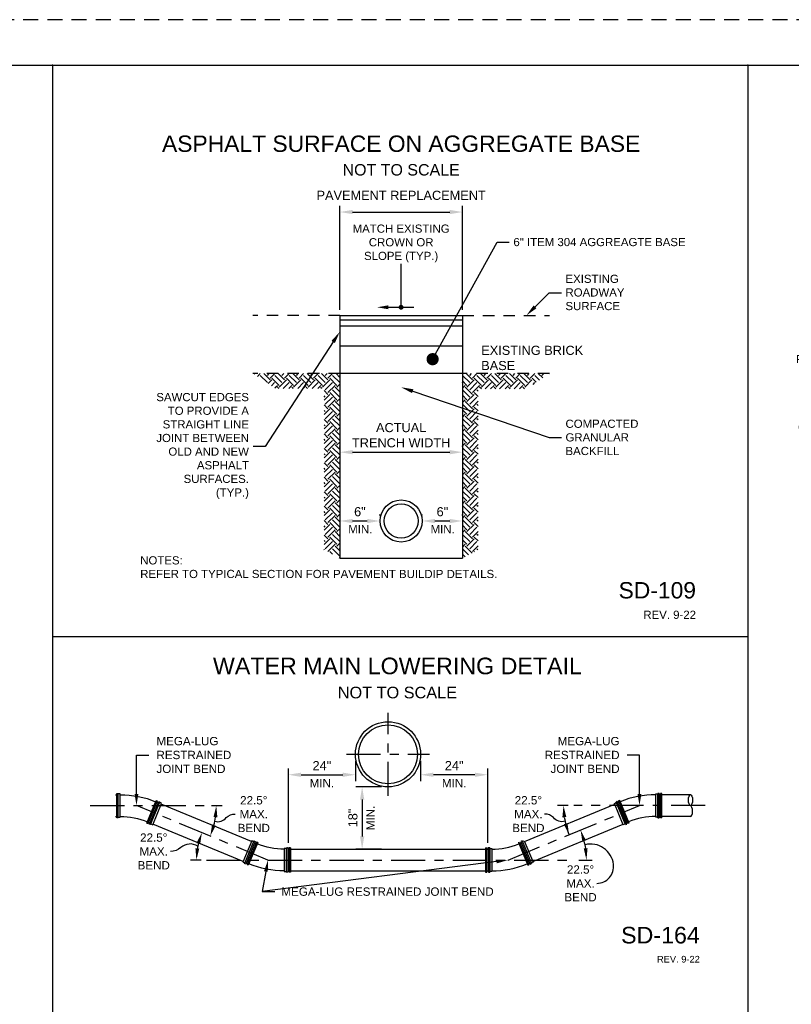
# Paper-space layout 'UM_01' of a CAD drawing. Header units: feet. Extents: x -2.3 to 50.9, y -37.3 to 22.
# Tile 24 of 26: x 16.4 to 24.9, y 11.2 to 22. Entities that reach past the tile are written whole.
import ezdxf
from ezdxf import colors
from ezdxf.entities.mleader import LeaderData, LeaderLine
from ezdxf.enums import TextEntityAlignment as Align
from ezdxf.math import Vec2, Vec3

# ---------------------------------------------------------------- set-up
doc = ezdxf.new("R2010")
doc.units = ezdxf.units.FT
doc.header["$MEASUREMENT"] = 0
for name, pattern in [('CENTER2', [1.125, 0.75, -0.125, 0.125, -0.125]), ('HIDDEN2', [0.1875, 0.125, -0.0625]), ('OhDOT_USTN3', [0.22, 0.165, -0.055])]:
    doc.linetypes.add(name, pattern=pattern)
for name, color, linetype in [('GE_X_CL', 2, 'CENTER2'), ('PS_P_Object', 92, 'Continuous'), ('SH_Border', 7, 'Continuous'), ('SH_Cut_Line', 7, 'OhDOT_USTN3'), ('SH_Hatch', 14, 'Continuous'), ('SH_TextH', 4, 'Continuous'), ('SH_TextM', 7, 'Continuous'), ('XS_P_Pavt_Layers', 1, 'HIDDEN2')]:
    doc.layers.add(name, color=color, linetype=linetype)
doc.layers.add('SH_Half', color=8, linetype='Continuous', plot=False)
doc.styles.get("Standard").update_dxf_attribs({"font": 'arial.ttf'})
doc.styles.add('Straight Normal (0.14) Font 30', font='font30', dxfattribs={"height": 0.14})
doc.dimstyles.new('Dec Straight 0', dxfattribs={"dimtxt": 0.14, "dimasz": 0.14, "dimexe": 0.07, "dimexo": 0.07, "dimgap": 0.05, "dimtad": 1, "dimdec": 0, "dimzin": 0, "dimdsep": 46, "dimtxsty": 'Straight Normal (0.14) Font 30', "dimcen": 0.07, "dimclrd": 9, "dimclre": 9, "dimclrt": 256, "dimaunit": 1, "dimadec": 4, "dimazin": 0, "dimtfac": 1, "dimtdec": 0, "dimtofl": 0, "dimtmove": 0, "dimatfit": 3, "dimfxl": 1, "dimtolj": 1, "dimtzin": 0, "dimlwd": 25, "dimlwe": 25, "dimarcsym": 0})
pattern_1 = [(45, (16.76138, 11.57525), (1e-17, 0.1584089), [0.112012, -0.112012]), (45, (16.73168, 11.60496), (1e-17, 0.1584089), [0.112012, -0.112012]), (45, (16.70198, 11.63466), (1e-17, 0.1584089), [0.112012, -0.112012]), (135, (16.70198, 11.65446), (-0.1584089, 2e-17), [0.112012, -0.112012]), (135, (16.73168, 11.68416), (-0.1584089, 2e-17), [0.112012, -0.112012]), (135, (16.76138, 11.71386), (-0.1584089, 2e-17), [0.112012, -0.112012])]

# ---------------------------------------------------------------- blocks, each defined once
blk = doc.blocks.new('*D105')
at = {"layer": 'Defpoints', "color": 0, "transparency": 16777216}
for p in [(19.902, 17.258), (21.246, 17.258), (21.246, 17.258)]:
    blk.add_point(p, dxfattribs=at)
at = {"layer": 'SH_TextM', "color": 9, "lineweight": 25, "transparency": 16777216}
for p, q in [((19.902, 17.321), (19.902, 17.328)), ((21.246, 17.321), (21.246, 17.328)), ((20.042, 17.258), (21.106, 17.258))]:
    blk.add_line(p, q, dxfattribs=at)
at = {"layer": 'SH_TextM', "color": 9, "transparency": 16777216}
for points in [[(20.042, 17.282), (20.042, 17.235), (19.902, 17.258)], [(21.106, 17.282), (21.106, 17.235), (21.246, 17.258)]]:
    blk.add_solid(points, dxfattribs=at)
at = {"layer": 'SH_TextM', "transparency": 16777216, "insert": (20.574, 17.444), "char_height": 0.1, "attachment_point": 5}
blk.add_mtext('\\A1;ACTUAL\\PTRENCH WIDTH', dxfattribs=at)
blk = doc.blocks.new('*D106')
at = {"layer": 'Defpoints', "color": 0, "transparency": 16777216}
for p in [(21.246, 19.891), (19.902, 18.757), (21.246, 18.757)]:
    blk.add_point(p, dxfattribs=at)
at = {"layer": 'SH_TextM', "color": 9, "lineweight": 25, "transparency": 16777216}
for p, q in [((19.902, 18.82), (19.902, 19.961)), ((20.042, 19.891), (21.106, 19.891)), ((21.246, 18.82), (21.246, 19.961))]:
    blk.add_line(p, q, dxfattribs=at)
at = {"layer": 'SH_TextM', "color": 9, "transparency": 16777216}
for points in [[(20.042, 19.915), (20.042, 19.868), (19.902, 19.891)], [(21.106, 19.915), (21.106, 19.868), (21.246, 19.891)]]:
    blk.add_solid(points, dxfattribs=at)
at = {"layer": 'SH_TextM', "transparency": 16777216, "insert": (20.574, 20.074), "char_height": 0.1, "attachment_point": 5}
blk.add_mtext('\\A1;PAVEMENT REPLACEMENT', dxfattribs=at)
blk = doc.blocks.new('*D103')
at = {"layer": 'Defpoints', "color": 0, "transparency": 16777216}
for p in [(20.805, 16.504), (21.246, 16.504), (21.246, 16.503)]:
    blk.add_point(p, dxfattribs=at)
at = {"layer": 'SH_TextM', "color": 9, "lineweight": 25, "transparency": 16777216}
for p, q in [((20.805, 16.566), (20.805, 16.574)), ((21.246, 16.565), (21.246, 16.574)), ((20.945, 16.504), (21.106, 16.504))]:
    blk.add_line(p, q, dxfattribs=at)
at = {"layer": 'SH_TextM', "color": 9, "transparency": 16777216}
for points in [[(20.945, 16.527), (20.945, 16.48), (20.805, 16.504)], [(21.106, 16.527), (21.106, 16.48), (21.246, 16.504)]]:
    blk.add_solid(points, dxfattribs=at)
at = {"layer": 'SH_TextM', "transparency": 16777216, "insert": (21.026, 16.605), "char_height": 0.1, "attachment_point": 5}
blk.add_mtext('\\A1;6"', dxfattribs=at)
blk = doc.blocks.new('*D104')
at = {"layer": 'Defpoints', "color": 0, "transparency": 16777216}
for p in [(19.902, 16.504), (20.342, 16.504), (20.342, 16.503)]:
    blk.add_point(p, dxfattribs=at)
at = {"layer": 'SH_TextM', "color": 9, "lineweight": 25, "transparency": 16777216}
for p, q in [((19.902, 16.566), (19.902, 16.574)), ((20.342, 16.565), (20.342, 16.574)), ((20.042, 16.504), (20.202, 16.504))]:
    blk.add_line(p, q, dxfattribs=at)
at = {"layer": 'SH_TextM', "color": 9, "transparency": 16777216}
for points in [[(20.042, 16.527), (20.042, 16.48), (19.902, 16.504)], [(20.202, 16.527), (20.202, 16.48), (20.342, 16.504)]]:
    blk.add_solid(points, dxfattribs=at)
at = {"layer": 'SH_TextM', "transparency": 16777216, "insert": (20.122, 16.605), "char_height": 0.1, "attachment_point": 5}
blk.add_mtext('\\A1;6"', dxfattribs=at)
blk = doc.blocks.new('_Dot')
at = {"color": 0, "linetype": 'ByBlock', "lineweight": -2}
blk.add_line((-0.5, 0), (-1, 0), dxfattribs=at)
at = {"color": 0, "linetype": 'ByBlock', "const_width": 0.5}
blk.add_lwpolyline([(-0.25, 0, 1), (0.25, 0, 1)], format="xyb", close=True, dxfattribs=at)
blk = doc.blocks.new('*D139')
at = {"layer": 'Defpoints', "color": 0, "transparency": 16777216}
for p in [(20.43, 13.589), (20.146, 12.906), (20.43, 12.906)]:
    blk.add_point(p, dxfattribs=at)
at = {"layer": 'SH_TextM', "color": 9, "lineweight": 25, "transparency": 16777216}
for p, q in [((20.36, 13.589), (20.076, 13.589)), ((20.146, 13.449), (20.146, 13.046)), ((20.36, 12.906), (20.076, 12.906))]:
    blk.add_line(p, q, dxfattribs=at)
at = {"layer": 'SH_TextM', "color": 9, "transparency": 16777216}
for points in [[(20.123, 13.449), (20.17, 13.449), (20.146, 13.589)], [(20.123, 13.046), (20.17, 13.046), (20.146, 12.906)]]:
    blk.add_solid(points, dxfattribs=at)
at = {"layer": 'SH_TextM', "transparency": 16777216, "insert": (20.045, 13.248), "char_height": 0.1, "attachment_point": 5, "rotation": 90}
blk.add_mtext('\\A1;18"', dxfattribs=at)
blk = doc.blocks.new('*D140')
at = {"layer": 'Defpoints', "color": 0, "transparency": 16777216}
for p in [(20.073, 13.946), (20.073, 13.722), (19.337, 12.906)]:
    blk.add_point(p, dxfattribs=at)
at = {"layer": 'SH_TextM', "color": 9, "lineweight": 25, "transparency": 16777216}
for p, q in [((20.073, 13.876), (20.073, 13.652)), ((19.337, 12.976), (19.337, 13.792)), ((19.477, 13.722), (19.933, 13.722))]:
    blk.add_line(p, q, dxfattribs=at)
at = {"layer": 'SH_TextM', "color": 9, "transparency": 16777216}
for points in [[(19.477, 13.745), (19.477, 13.698), (19.337, 13.722)], [(19.933, 13.745), (19.933, 13.698), (20.073, 13.722)]]:
    blk.add_solid(points, dxfattribs=at)
at = {"layer": 'SH_TextM', "transparency": 16777216, "insert": (19.705, 13.822), "char_height": 0.1, "attachment_point": 5}
blk.add_mtext('\\A1;24"', dxfattribs=at)
blk = doc.blocks.new('*D141')
at = {"layer": 'Defpoints', "color": 0, "transparency": 16777216}
for p in [(20.787, 13.946), (20.787, 13.722), (21.523, 12.906)]:
    blk.add_point(p, dxfattribs=at)
at = {"layer": 'SH_TextM', "color": 9, "lineweight": 25, "transparency": 16777216}
for p, q in [((20.787, 13.876), (20.787, 13.652)), ((21.383, 13.722), (20.927, 13.722)), ((21.523, 12.976), (21.523, 13.792))]:
    blk.add_line(p, q, dxfattribs=at)
at = {"layer": 'SH_TextM', "color": 9, "transparency": 16777216}
for points in [[(20.927, 13.745), (20.927, 13.698), (20.787, 13.722)], [(21.383, 13.745), (21.383, 13.698), (21.523, 13.722)]]:
    blk.add_solid(points, dxfattribs=at)
at = {"layer": 'SH_TextM', "transparency": 16777216, "insert": (21.155, 13.822), "char_height": 0.1, "attachment_point": 5}
blk.add_mtext('\\A1;24"', dxfattribs=at)

psp = doc.layouts.new('UM_01')

# ---------------------------------------------------------------- hatches: boundary and pattern name
at = {"layer": 'SH_Hatch'}
h = psp.add_hatch(dxfattribs=at)
h.set_pattern_fill('EARTH', color=256, scale=0.448048, angle=45, style=0)
h.set_pattern_definition(pattern_1)
h.paths.add_polyline_path([(19.729, 17.958), (19.201, 17.956), (18.949, 18.12), (19.199, 18.12), (19.454, 18.12), (19.902, 18.12), (19.902, 16.095), (19.729, 16.189)])
h = psp.add_hatch(dxfattribs=at)
h.set_pattern_fill('EARTH', color=256, scale=0.448048, angle=45, style=0)
h.set_pattern_definition(pattern_1)
h.paths.add_polyline_path([(21.418, 17.952), (21.947, 17.954), (22.199, 18.12), (21.939, 18.12), (21.723, 18.12), (21.246, 18.12), (21.246, 16.095), (21.418, 16.189)])

# ---------------------------------------------------------------- linework, layer by layer
psp.add_lwpolyline([(1.5, 21.5), (32, 21.5)])
at = {"layer": 'GE_X_CL', "ltscale": 0.5}
for p, q in [((20.43, 13.49), (20.43, 14.402)), ((19.974, 13.946), (20.886, 13.946)), ((17.164, 13.384), (18.439, 13.384)), ((19.114, 12.787), (17.672, 13.384)), ((21.746, 12.787), (23.188, 13.384)), ((23.908, 13.384), (22.467, 13.384))]:
    psp.add_line(p, q, dxfattribs=at)
at = {"layer": 'GE_X_CL', "ltscale": 0.5, "flags": 128}
psp.add_lwpolyline([(18.439, 12.787), (20.43, 12.787), (22.467, 12.787)], dxfattribs=at)
at = {"layer": 'PS_P_Object'}
for p, q in [((19.902, 18.757), (19.902, 16.095)), ((19.902, 18.757), (21.246, 18.757)), ((19.902, 18.711), (21.246, 18.711)), ((21.246, 18.757), (21.246, 16.095)), ((19.902, 18.645), (21.246, 18.645)), ((21.246, 18.421), (19.902, 18.421)), ((21.246, 18.12), (19.902, 18.12)), ((19.902, 16.095), (21.246, 16.095)), ((17.442, 13.503), (17.457, 13.503)), ((17.457, 13.25), (17.457, 13.518)), ((17.457, 13.518), (17.471, 13.518)), ((17.471, 13.25), (17.471, 13.518)), ((17.494, 13.511), (17.471, 13.511)), ((17.494, 13.258), (17.494, 13.511)), ((23.366, 13.258), (23.366, 13.511)), ((23.366, 13.511), (23.388, 13.511)), ((23.388, 13.25), (23.388, 13.518)), ((23.403, 13.518), (23.388, 13.518)), ((23.403, 13.25), (23.403, 13.518)), ((23.418, 13.503), (23.403, 13.503)), ((23.418, 13.25), (23.418, 13.518)), ((23.433, 13.518), (23.418, 13.518)), ((23.433, 13.25), (23.433, 13.518)), ((23.747, 13.503), (23.433, 13.503)), ((17.786, 13.192), (17.888, 13.44)), ((17.8, 13.187), (17.902, 13.434)), ((17.813, 13.181), (17.916, 13.428)), ((17.827, 13.175), (17.929, 13.423)), ((17.85, 13.174), (17.947, 13.407)), ((17.888, 13.44), (17.902, 13.434)), ((17.896, 13.42), (17.91, 13.414)), ((17.916, 13.428), (17.929, 13.423)), ((17.947, 13.407), (17.927, 13.416)), ((18.933, 12.991), (17.944, 13.4)), ((21.927, 12.991), (22.916, 13.4)), ((22.913, 13.407), (22.933, 13.416)), ((23.009, 13.174), (22.913, 13.407)), ((22.944, 13.428), (22.93, 13.423)), ((23.033, 13.175), (22.93, 13.423)), ((23.047, 13.181), (22.944, 13.428)), ((22.964, 13.42), (22.95, 13.414)), ((22.972, 13.44), (22.958, 13.434)), ((23.06, 13.187), (22.958, 13.434)), ((23.074, 13.192), (22.972, 13.44)), ((17.442, 13.265), (17.457, 13.265)), ((17.471, 13.25), (17.457, 13.25)), ((17.471, 13.258), (17.494, 13.258)), ((17.786, 13.192), (17.8, 13.187)), ((17.805, 13.2), (17.819, 13.195)), ((17.827, 13.175), (17.813, 13.181)), ((17.83, 13.182), (17.85, 13.174)), ((18.842, 12.771), (17.853, 13.18)), ((22.018, 12.771), (23.007, 13.18)), ((23.03, 13.182), (23.009, 13.174)), ((23.033, 13.175), (23.047, 13.181)), ((23.055, 13.2), (23.041, 13.195)), ((23.074, 13.192), (23.06, 13.187)), ((23.388, 13.258), (23.366, 13.258)), ((23.388, 13.25), (23.403, 13.25)), ((23.418, 13.265), (23.403, 13.265)), ((23.433, 13.25), (23.418, 13.25)), ((23.751, 13.265), (23.433, 13.265)), ((18.936, 12.998), (18.839, 12.764)), ((18.959, 12.996), (18.857, 12.749)), ((18.973, 12.99), (18.871, 12.743)), ((18.987, 12.984), (18.885, 12.737)), ((19.001, 12.979), (18.898, 12.732)), ((18.957, 12.989), (18.936, 12.998)), ((18.959, 12.996), (18.973, 12.99)), ((18.981, 12.971), (18.968, 12.976)), ((19.001, 12.979), (18.987, 12.984)), ((21.859, 12.979), (21.873, 12.984)), ((21.859, 12.979), (21.962, 12.732)), ((21.873, 12.984), (21.975, 12.737)), ((21.879, 12.971), (21.892, 12.976)), ((21.9, 12.996), (21.887, 12.99)), ((21.887, 12.99), (21.989, 12.743)), ((21.9, 12.996), (22.003, 12.749)), ((21.903, 12.989), (21.924, 12.998)), ((21.924, 12.998), (22.021, 12.764)), ((19.293, 12.913), (19.293, 12.661)), ((19.315, 12.913), (19.293, 12.913)), ((19.315, 12.921), (19.315, 12.653)), ((19.315, 12.921), (19.33, 12.921)), ((19.33, 12.921), (19.33, 12.653)), ((19.345, 12.906), (19.33, 12.906)), ((19.345, 12.921), (19.345, 12.653)), ((19.36, 12.921), (19.345, 12.921)), ((19.36, 12.921), (19.36, 12.653)), ((19.36, 12.906), (21.5, 12.906)), ((21.5, 12.921), (21.5, 12.653)), ((21.5, 12.921), (21.515, 12.921)), ((21.515, 12.921), (21.515, 12.653)), ((21.515, 12.906), (21.53, 12.906)), ((21.53, 12.921), (21.53, 12.653)), ((21.545, 12.921), (21.53, 12.921)), ((21.545, 12.921), (21.545, 12.653)), ((21.545, 12.913), (21.567, 12.913)), ((21.567, 12.913), (21.567, 12.661)), ((18.839, 12.764), (18.86, 12.755)), ((18.871, 12.743), (18.857, 12.749)), ((18.89, 12.751), (18.876, 12.757)), ((21.97, 12.751), (21.983, 12.757)), ((21.989, 12.743), (22.003, 12.749)), ((22.021, 12.764), (22, 12.755)), ((18.898, 12.732), (18.885, 12.737)), ((19.293, 12.661), (19.315, 12.661)), ((19.33, 12.653), (19.315, 12.653)), ((19.345, 12.668), (19.33, 12.668)), ((19.36, 12.653), (19.345, 12.653)), ((19.36, 12.668), (21.5, 12.668)), ((21.5, 12.653), (21.515, 12.653)), ((21.515, 12.668), (21.53, 12.668)), ((21.53, 12.653), (21.545, 12.653)), ((21.567, 12.661), (21.545, 12.661)), ((21.962, 12.732), (21.975, 12.737))]:
    psp.add_line(p, q, dxfattribs=at)
for points in [[(17.494, 13.503, -0.099456), (17.882, 13.426, -2.924884)], [(23.366, 13.503, 0.099456), (22.977, 13.426, 2.924884)], [(17.494, 13.265, -0.099456), (17.791, 13.206, -3.602174)], [(23.366, 13.265, 0.099456), (23.068, 13.206, 3.602174)], [(19.293, 12.906, -0.099456), (18.995, 12.965, -3.602174)], [(21.567, 12.906, 0.099456), (21.865, 12.965, 3.602174)], [(19.293, 12.668, -0.099456), (18.904, 12.745, -2.924884)], [(21.567, 12.668, 0.099456), (21.956, 12.745, 2.924884)]]:
    psp.add_lwpolyline(points, format="xyb", dxfattribs=at)
for centre, radius in [((20.574, 16.504), 0.231), ((20.574, 16.504), 0.187), ((20.43, 13.946), 0.357), ((20.43, 13.946), 0.323)]:
    psp.add_circle(centre, radius, dxfattribs=at)
psp.add_ellipse((23.747, 13.444), major_axis=(0, -0.0595), ratio=0.375406, dxfattribs=at)
psp.add_ellipse((23.747, 13.325), major_axis=(-0.002, 0.0596), ratio=0.373945, start_param=3.050691, end_param=6.192283, dxfattribs=at)
for p in [(19.33, 12.921), (21.53, 12.921)]:
    psp.add_point(p, dxfattribs=at)
at = {"layer": 'SH_Border', "linetype": 'Continuous', "flags": 128}
psp.add_lwpolyline([(0.5, 21.5), (33.5, 21.5), (33.5, 0.5), (0.5, 0.5), (0.5, 21.5)], close=True, dxfattribs=at)
at = {"layer": 'SH_Cut_Line', "color": 7, "linetype": 'OhDOT_USTN3', "flags": 128}
psp.add_lwpolyline([(0, 0), (34, 0), (34, 22), (0, 22), (0, 0)], close=True, dxfattribs=at)
at = {"layer": 'SH_Half'}
for p, q in [((16.526, 21.5), (16.75, 21.5)), ((17, 21.5), (17.221, 21.5)), ((24.287, 21.5), (24.508, 21.5)), ((24.834, 21.497), (24.508, 21.497))]:
    psp.add_line(p, q, dxfattribs=at)
at = {"layer": 'SH_TextM'}
psp.add_line((20.433, 18.847), (20.714, 18.847), dxfattribs=at)
at = {"layer": 'SH_TextM', "color": 9, "lineweight": 25}
for p, q in [((18.496, 13.384), (18.611, 13.384)), ((22.406, 13.384), (22.29, 13.384)), ((18.382, 12.787), (18.265, 12.787)), ((22.524, 12.787), (22.67, 12.787))]:
    psp.add_line(p, q, dxfattribs=at)
at = {"layer": 'SH_TextM'}
for points in [[(16.75, 21.5), (16.75, 0.5)], [(24.375, 21.5), (24.375, 0.5)], [(20.574, 18.847), (20.574, 19.325)], [(16.75, 15.236), (24.375, 15.236)]]:
    psp.add_lwpolyline(points, dxfattribs=at)
at = {"layer": 'SH_TextM', "const_width": 0.0269}
psp.add_lwpolyline([(20.56, 18.847, 1), (20.587, 18.847, 1)], format="xyb", close=True, dxfattribs=at)
at = {"layer": 'SH_TextM', "color": 9}
for points in [[(18.531, 13.213, 0.32148), (18.656, 13.252, -0.209727), (18.755, 13.29, -0.001292)], [(22.371, 13.213, -0.32148), (22.245, 13.252, 0.209727), (22.147, 13.29, 0.001292)], [(18.344, 12.94, 0.322141), (18.158, 12.925, -0.193253), (18.044, 12.881, -3.991095)], [(22.719, 12.531, 0.45296), (22.902, 12.739, 0.44962), (22.59, 12.955)]]:
    psp.add_lwpolyline(points, format="xyb", dxfattribs=at)
at = {"layer": 'SH_TextM', "color": 9, "lineweight": 25}
for centre, radius, start, end in [((17.672, 13.384), 0.875, 345.8595, 351.6405), ((23.229, 13.384), 0.875, 188.3595, 201.4518), ((19.114, 12.787), 0.785, 166.8178, 170.6822), ((21.746, 12.787), 0.861, 8.4998, 14.0002)]:
    psp.add_arc(centre, radius, start, end, dxfattribs=at)
at = {"layer": 'SH_TextM'}
for p in [(16.75, 21.5), (24.375, 21.5)]:
    psp.add_point(p, dxfattribs=at)
psp.add_solid([(20.433, 18.826), (20.433, 18.868), (20.308, 18.847)], dxfattribs=at)
at = {"layer": 'SH_TextM', "color": 9}
for points in [[(18.517, 13.259), (18.559, 13.255), (18.547, 13.384)], [(22.385, 13.259), (22.342, 13.255), (22.354, 13.384)], [(18.541, 13.164), (18.501, 13.177), (18.481, 13.049)], [(22.358, 13.18), (22.398, 13.192), (22.415, 13.064)], [(18.329, 12.973), (18.37, 12.96), (18.389, 13.087)], [(22.561, 12.989), (22.601, 13.002), (22.541, 13.116)], [(18.36, 12.912), (18.318, 12.916), (18.329, 12.787)], [(22.618, 12.916), (22.576, 12.913), (22.606, 12.787)]]:
    psp.add_solid(points, dxfattribs=at)
at = {"layer": 'XS_P_Pavt_Layers'}
for p, q in [((19.902, 18.757), (18.949, 18.757)), ((21.246, 18.757), (22.199, 18.757)), ((19.902, 18.12), (18.949, 18.12)), ((22.199, 18.12), (21.246, 18.12))]:
    psp.add_line(p, q, dxfattribs=at)

# ---------------------------------------------------------------- texts
at = {"layer": 'SH_TextH'}
for s, height, p in [('ASPHALT SURFACE ON AGGREGATE BASE', 0.17922, (20.574, 20.73)), ('WATER MAIN LOWERING DETAIL', 0.18228, (20.533, 15.006))]:
    psp.add_text(s, height=height, dxfattribs=at).set_placement(p, align=Align.TOP_CENTER)
for s, height, p in [('SD-109', 0.1792, (23.807, 15.655)), ('SD-164', 0.1823, (23.849, 11.872))]:
    psp.add_text(s, height=height, dxfattribs=at).set_placement(p, align=Align.RIGHT)
at = {"layer": 'SH_TextM'}
for height, p in [(0.12545, (20.574, 20.417)), (0.1276, (20.533, 14.687))]:
    psp.add_text('NOT TO SCALE', height=height, dxfattribs=at).set_placement(p, align=Align.TOP_CENTER)
for height, p in [(0.0896, (23.807, 15.431)), (0.0729, (23.849, 11.663))]:
    psp.add_text('REV. 9-22', height=height, dxfattribs=at).set_placement(p, align=Align.RIGHT)
for s, insert, char_height, width, attachment_point in [('\\A1;MATCH EXISTING CROWN OR SLOPE (TYP.)', (20.574, 19.754), 0.08961, 1.07028, 2), ('EXISTING BRICK BASE', (21.452, 18.425), 0.1, 1.17729, 1), ('\\A1;MIN.', (20.126, 16.459), 0.0896, 1.69848, 2), ('\\A1;MIN.', (21.029, 16.459), 0.0896, 1.69848, 2), ('NOTES:\\PREFER TO TYPICAL SECTION FOR PAVEMENT BUILDIP DETAILS.', (17.713, 15.877), 0.08961, 5.81773, 7)]:
    psp.add_mtext(s, dxfattribs=dict(at, insert=insert, char_height=char_height, width=width, attachment_point=attachment_point))
for s, insert, char_height, attachment_point in [('MIN.', (19.705, 13.676), 0.0911, 2), ('MIN.', (21.155, 13.676), 0.0911, 2), ('\\A1;22.5%%D MAX. BEND', (18.958, 13.29), 0.09114, 5), ('\\A1;22.5%%D MAX. BEND', (21.969, 13.29), 0.09114, 5), ('\\A1;22.5%%D MAX. BEND', (17.861, 12.881), 0.09114, 5), ('\\A1;22.5%%D MAX. BEND', (22.541, 12.531), 0.09114, 5)]:
    psp.add_mtext_dynamic_manual_height_columns(s, width=0.557, gutter_width=0.365, heights=[0], dxfattribs=dict(at, insert=insert, char_height=char_height, attachment_point=attachment_point))
at = {"layer": 'SH_TextM', "insert": (20.192, 13.248), "char_height": 0.0911, "attachment_point": 2, "rotation": 90}
psp.add_mtext_dynamic_manual_height_columns('MIN.', width=0.557, gutter_width=0.365, heights=[0], dxfattribs=at)

# ---------------------------------------------------------------- dimensions: what is measured, and where the dimension line sits
at = {"layer": 'SH_TextM'}
for base, p1, p2, text, override, picture, middle in [((21.246, 19.891), (19.902, 18.757), (21.246, 18.757), 'PAVEMENT REPLACEMENT', {"dimtxt": 0.1, "dimexo": 0.0625, "dimpost": "'", "dimtxsty": 'Standard', "dimtmove": 2}, '*D106', (20.574, 20.074)), ((21.246, 17.258), (19.902, 17.258), (21.246, 17.258), 'ACTUAL\\PTRENCH WIDTH', {"dimtxt": 0.1, "dimexo": 0.0625, "dimpost": "'", "dimtxsty": 'Standard'}, '*D105', (20.574, 17.258))]:
    dim = psp.add_linear_dim(base=base, p1=p1, p2=p2, text=text, dimstyle='Dec Straight 0', override=override, dxfattribs=at)
    dim.commit()
    dim.dimension.update_dxf_attribs({"geometry": picture, "text_midpoint": middle, "dimtype": 160})
for base, p1, p2, text, override, picture, middle in [((20.342, 16.504), (19.902, 16.504), (20.342, 16.503), '6"', {"dimtxt": 0.1, "dimexo": 0.0625, "dimpost": "'", "dimtxsty": 'Standard'}, '*D104', (20.122, 16.605)), ((21.246, 16.504), (20.805, 16.504), (21.246, 16.503), '6"', {"dimtxt": 0.1, "dimexo": 0.0625, "dimpost": "'", "dimtxsty": 'Standard'}, '*D103', (21.026, 16.605)), ((20.073, 13.722), (19.337, 12.906), (20.073, 13.946), '24"', {"dimtxt": 0.1, "dimpost": "'", "dimtxsty": 'Standard'}, '*D140', (19.705, 13.822))]:
    dim = psp.add_linear_dim(base=base, p1=p1, p2=p2, text=text, dimstyle='Dec Straight 0', override=override, dxfattribs=at)
    dim.commit()
    dim.dimension.update_dxf_attribs({"geometry": picture, "text_midpoint": middle})
for base, p1, p2, angle, text, picture, middle in [((20.787, 13.722), (21.523, 12.906), (20.787, 13.946), 180, '24"', '*D141', (21.155, 13.822)), ((20.146, 12.906), (20.43, 13.589), (20.43, 12.906), 90, '18"', '*D139', (20.045, 13.248))]:
    dim = psp.add_linear_dim(base=base, p1=p1, p2=p2, angle=angle, text=text, dimstyle='Dec Straight 0', override={"dimtxt": 0.1, "dimpost": "'", "dimtxsty": 'Standard'}, dxfattribs=at)
    dim.commit()
    dim.dimension.update_dxf_attribs({"geometry": picture, "text_midpoint": middle})

# ---------------------------------------------------------------- leaders
ml = psp.add_multileader_mtext('Standard', dxfattribs=at)
ml.set_content('6" ITEM 304 AGGREAGTE BASE', color=256)
ml.set_leader_properties()
ml.set_arrow_properties(name='DOT')
ml.build(insert=Vec2(0, 0))
ml.multileader.update_dxf_attribs({"text_left_attachment_type": 2, "text_right_attachment_type": 2, "dogleg_length": 0.134, "arrow_head_size": 0.134})
ctx = ml.context
ctx.base_point, ctx.char_height, ctx.arrow_head_size, ctx.landing_gap_size, ctx.plane_origin = Vec3(21.76, 19.561), 0.08961, 0.134, 0.0448, Vec3(21.148, 18.567)
ctx.left_attachment, ctx.right_attachment = 2, 2
notes = []
notes.append((ctx, [(0, (1, 1, 0), (21.626, 19.561), (1, 0), 0.134, [(0, [(20.919, 18.278)], 0, [])])]))
ctx.mtext.insert, ctx.mtext.line_spacing_factor, ctx.mtext.flow_direction = Vec3(21.805, 19.607), 1.0002, 5
ml = psp.add_multileader_mtext('Standard', dxfattribs=at)
ml.set_content('EXISTING\\PROADWAY\\PSURFACE', color=256)
ml.set_leader_properties()
ml.build(insert=Vec2(0, 0))
ml.multileader.update_dxf_attribs({"text_left_attachment_type": 2, "text_right_attachment_type": 2, "dogleg_length": 0.15, "arrow_head_size": 0.134})
ctx = ml.context
ctx.base_point, ctx.char_height, ctx.arrow_head_size, ctx.landing_gap_size, ctx.plane_origin = Vec3(22.331, 19.006), 0.0896, 0.134, 0.0448, Vec3(21.947, 18.757)
ctx.left_attachment, ctx.right_attachment = 2, 2
notes.append((ctx, [(0, (1, 1, 0), (22.197, 19.006), (1, 0), 0.134, [(0, [(21.947, 18.757)], 0, [])])]))
ctx.mtext.insert, ctx.mtext.width, ctx.mtext.line_spacing_factor, ctx.mtext.flow_direction = Vec3(22.376, 19.204), 1.08391, 1.0002, 5
ml = psp.add_multileader_mtext('Standard', dxfattribs=at)
ml.set_content('SAWCUT EDGES TO PROVIDE A STRAIGHT LINE JOINT BETWEEN OLD AND NEW ASPHALT SURFACES. (TYP.)', color=256)
ml.set_leader_properties()
ml.build(insert=Vec2(0, 0))
ml.multileader.update_dxf_attribs({"text_left_attachment_type": 2, "text_right_attachment_type": 2, "dogleg_length": 0.15, "arrow_head_size": 0.134})
ctx = ml.context
ctx.base_point, ctx.char_height, ctx.arrow_head_size, ctx.landing_gap_size, ctx.plane_origin = Vec3(17.857, 17.32), 0.08961, 0.134, 0.0448, Vec3(19.902, 18.579)
ctx.left_attachment, ctx.right_attachment, ctx.text_align_type = 2, 2, 2
notes.append((ctx, [(1, (1, 1, 0), (19.084, 17.32), (-1, 0), 0.134, [(0, [(19.902, 18.579)], 0, [])])]))
ctx.mtext.insert, ctx.mtext.width, ctx.mtext.alignment, ctx.mtext.line_spacing_factor, ctx.mtext.flow_direction = Vec3(18.905, 17.907), 1.08391, 3, 1.0002, 5
ml = psp.add_multileader_mtext('Standard', dxfattribs=at)
ml.set_content('PROVIDE SEAL FOR ENTERING AND EXITING PIPES TO CONFORM TO ASTM C-923 REQUIREMENTS INSTALLED BY MANUFACTURER DURING BASE FABRICATION (TYP.) CONNECTIONS TO MANHOLE MUST BE GASKETED, FLEXIBLE AND WATERTIGHT.', color=256)
ml.set_leader_properties(color=9)
ml.build(insert=Vec2(0, 0))
ml.multileader.update_dxf_attribs({"text_left_attachment_type": 2, "text_right_attachment_type": 2, "dogleg_length": 0.15, "arrow_head_size": 0.134})
ctx = ml.context
ctx.base_point, ctx.char_height, ctx.arrow_head_size, ctx.landing_gap_size, ctx.plane_origin = Vec3(24.876, 17.749), 0.089656, 0.134, 0.0448, Vec3(25.881, 17.42)
ctx.left_attachment, ctx.right_attachment, ctx.text_align_type = 2, 2, 2
notes.append((ctx, [(1, (1, 1, 0), (27.328, 17.749), (-1, 0), 0.179, [(0, [(27.453, 18.255)], 0, [])])]))
ctx.mtext.insert, ctx.mtext.width, ctx.mtext.alignment, ctx.mtext.flow_direction = Vec3(27.104, 18.324), 2.30583, 3, 5
ml = psp.add_multileader_mtext('Standard', dxfattribs=at)
ml.set_content('COMPACTED GRANULAR BACKFILL', color=256)
ml.set_leader_properties()
ml.build(insert=Vec2(0, 0))
ml.multileader.update_dxf_attribs({"text_left_attachment_type": 2, "text_right_attachment_type": 2, "dogleg_length": 0.15, "arrow_head_size": 0.134})
ctx = ml.context
ctx.base_point, ctx.char_height, ctx.arrow_head_size, ctx.landing_gap_size, ctx.plane_origin = Vec3(22.331, 17.418), 0.08961, 0.134, 0.0448, Vec3(20.574, 17.97)
ctx.left_attachment, ctx.right_attachment = 2, 2
notes.append((ctx, [(0, (1, 1, 0), (22.197, 17.418), (1, 0), 0.134, [(0, [(20.574, 17.97)], 0, [])])]))
ctx.mtext.insert, ctx.mtext.width, ctx.mtext.line_spacing_factor, ctx.mtext.flow_direction = Vec3(22.376, 17.615), 1.08391, 1.0002, 5
ml = psp.add_multileader_mtext('Standard', dxfattribs=at)
ml.set_content('MEGA-LUG RESTRAINED JOINT BEND', color=256)
ml.set_leader_properties(color=9)
ml.build(insert=Vec2(0, 0))
ml.multileader.update_dxf_attribs({"text_left_attachment_type": 2, "text_right_attachment_type": 2, "dogleg_length": 0.15, "arrow_head_size": 0.128})
ctx = ml.context
ctx.base_point, ctx.char_height, ctx.arrow_head_size, ctx.landing_gap_size, ctx.plane_origin = Vec3(17.808, 13.936), 0.09114, 0.128, 0.082, Vec3(18.021, 14.765)
ctx.left_attachment, ctx.right_attachment = 2, 2
notes.append((ctx, [(1, (1, 1, 0), (17.672, 13.936), (1, 0), 0.137, [(0, [(17.672, 13.384)], 0, [])])]))
ctx.mtext.insert, ctx.mtext.width, ctx.mtext.flow_direction = Vec3(17.891, 14.136), 1.01735, 5
ml = psp.add_multileader_mtext('Standard', dxfattribs=at)
ml.set_content('MEGA-LUG RESTRAINED JOINT BEND', color=256)
ml.set_leader_properties(color=9)
ml.build(insert=Vec2(0, 0))
ml.multileader.update_dxf_attribs({"text_right_attachment_type": 2, "dogleg_length": 0.15, "arrow_head_size": 0.128})
ctx = ml.context
ctx.base_point, ctx.char_height, ctx.arrow_head_size, ctx.landing_gap_size, ctx.plane_origin = Vec3(22.083, 14.09), 0.09114, 0.128, 0.082, Vec3(22.839, 14.765)
ctx.right_attachment, ctx.text_align_type = 2, 2
notes.append((ctx, [(1, (1, 1, 0), (23.188, 13.936), (-1, 0), 0.137, [(0, [(23.187, 13.384)], 0, [])])]))
ctx.mtext.insert, ctx.mtext.width, ctx.mtext.alignment, ctx.mtext.flow_direction = Vec3(22.969, 14.136), 1.01735, 3, 5
ml = psp.add_multileader_mtext('Standard', dxfattribs=at)
ml.set_content('MEGA-LUG RESTRAINED JOINT BEND', color=256)
ml.set_leader_properties(color=9)
ml.build(insert=Vec2(0, 0))
ml.multileader.update_dxf_attribs({"text_right_attachment_type": 2, "dogleg_length": 0.15, "arrow_head_size": 0.128})
ctx = ml.context
ctx.base_point, ctx.char_height, ctx.arrow_head_size, ctx.landing_gap_size, ctx.plane_origin = Vec3(19.188, 12.44), 0.09114, 0.128, 0.082, Vec3(21.397, 11.407)
ctx.right_attachment, ctx.text_align_type = 2, 1
notes.append((ctx, [(0, (1, 1, 0), (19.051, 12.44), (1, 0), 0.137, [(0, [(21.746, 12.787)], 0, []), (1, [(19.114, 12.787)], 0, [])])]))
ctx.mtext.insert, ctx.mtext.width, ctx.mtext.alignment, ctx.mtext.flow_direction = Vec3(20.425, 12.486), 2.74099, 2, 5
for ctx, leaders in notes:
    for number, flags, end, landing, length, lines in leaders:
        leader = LeaderData()
        leader.index, (leader.has_last_leader_line, leader.has_dogleg_vector, leader.attachment_direction) = number, flags
        leader.last_leader_point, leader.dogleg_vector, leader.dogleg_length = Vec3(end), Vec3(landing), length
        for number, points, colour, breaks in lines:
            line = LeaderLine()
            line.index, line.vertices, line.color, line.breaks = number, Vec3.list(points), colors.encode_raw_color(colour), breaks
            leader.lines.append(line)
        ctx.leaders.append(leader)

doc.saveas('drawing.dxf')
